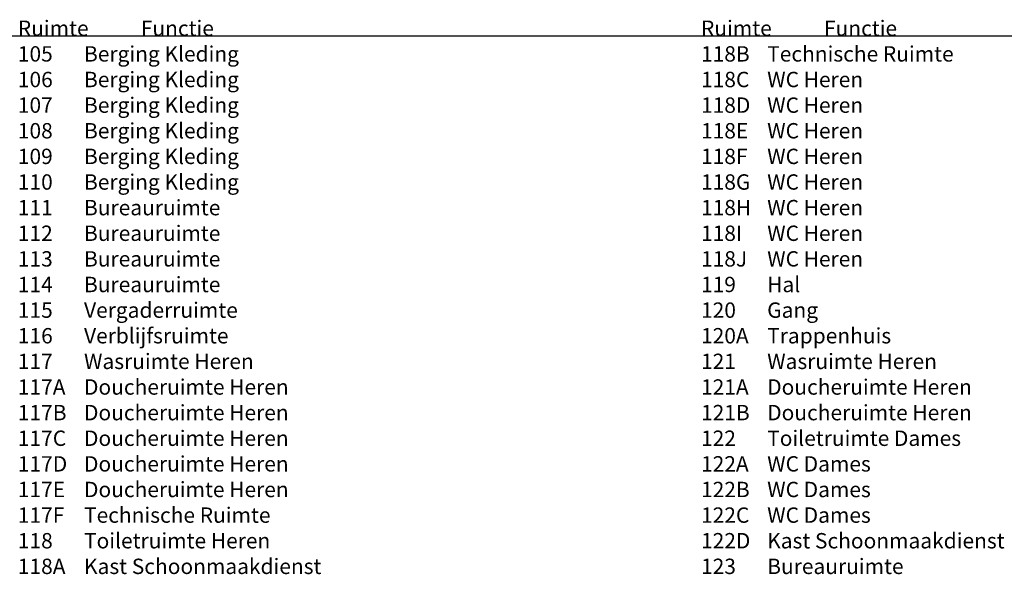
# Model space of a CAD drawing. Header units: millimetres. Extents: x 362177 to 5000048, y 157834 to 733119.
# Tile 44 of 152: x 531107 to 554167, y 347206 to 360196. Entities that reach past the tile are written whole.
import ezdxf

# ---------------------------------------------------------------- set-up
doc = ezdxf.new("R2010")
doc.units = ezdxf.units.MM
doc.layers.get('DEFPOINTS').update_dxf_attribs({"color": 255})
doc.styles.add('DVD_VBC_Arial', font='arial.ttf')

msp = doc.modelspace()

# ---------------------------------------------------------------- linework, layer by layer
at = {"layer": 'DEFPOINTS'}
msp.add_xline((570064, 359815), (1, 0), dxfattribs=at)

# ---------------------------------------------------------------- texts
at = {"char_height": 360, "attachment_point": 1, "style": 'DVD_VBC_Arial'}
for s, width, heights, insert in [('Ruimte^IFunctie^I^I^I^I^I\\P105 ^I^IBerging Kleding ^I^I^I^I\\P106 ^I^IBerging Kleding ^I^I^I^I\\P107 ^I^IBerging Kleding ^I^I^I^I\\P108 ^I^IBerging Kleding ^I^I^I^I\\P109 ^I^IBerging Kleding ^I^I^I^I\\P110 ^I^IBerging Kleding ^I^I^I^I\\P111 ^I^IBureauruimte ^I^I^I^I\\P112 ^I^IBureauruimte ^I^I^I^I\\P113 ^I^IBureauruimte ^I^I^I^I\\P114 ^I^IBureauruimte ^I^I^I^I\\P115 ^I^IVergaderruimte ^I^I^I^I\\P116 ^I^IVerblijfsruimte ^I^I^I\\P117 ^I^IWasruimte Heren ^I^I^I^I\\P117A ^I^IDoucheruimte Heren ^I^I^I\\P117B ^I^IDoucheruimte Heren ^I^I^I\\P117C ^I^IDoucheruimte Heren ^I^I\\P117D ^I^IDoucheruimte Heren ^I^I^I\\P117E ^I^IDoucheruimte Heren ^I^I^I\\P117F ^I^ITechnische Ruimte ^I^I^I\\P118 ^I^IToiletruimte Heren ^I^I^I^I\\P118A ^I^IKast Schoonmaakdienst ^I^I^I', 13843.335, [0], (531064, 360175)), ('Ruimte^IFunctie^I^I^I^I^I\\P118B ^I^ITechnische Ruimte ^I^I^I\\P118C ^I^IWC Heren ^I^I^I^I^I\\P118D ^I^IWC Heren ^I^I^I^I^I\\P118E ^I^IWC Heren ^I^I^I^I^I\\P118F ^I^IWC Heren ^I^I^I^I^I\\P118G ^I^IWC Heren ^I^I^I^I^I\\P118H ^I^IWC Heren ^I^I^I^I^I\\P118I ^I^IWC Heren ^I^I^I^I^I\\P118J ^I^IWC Heren ^I^I^I^I^I\\P119 ^I^IHal ^I^I^I^I\\P120 ^I^IGang ^I^I^I^I\\P120A ^I^ITrappenhuis ^I^I\\P121 ^I^IWasruimte Heren ^I^I\\P121A ^I^IDoucheruimte Heren ^I\\P121B ^I^IDoucheruimte Heren ^I\\P122 ^I^IToiletruimte Dames ^I\\P122A ^I^IWC Dames ^I^I^I\\P122B ^I^IWC Dames ^I^I^I\\P122C ^I^IWC Dames ^I^I^I\\P122D ^I^IKast Schoonmaakdienst ^I\\P123 ^I^IBureauruimte ^I^I^I^I', 14133.67, [13538], (547064, 360175))]:
    msp.add_mtext_dynamic_manual_height_columns(s, width=width, gutter_width=12.5, heights=heights, dxfattribs=dict(at, insert=insert))

doc.saveas('drawing.dxf')
